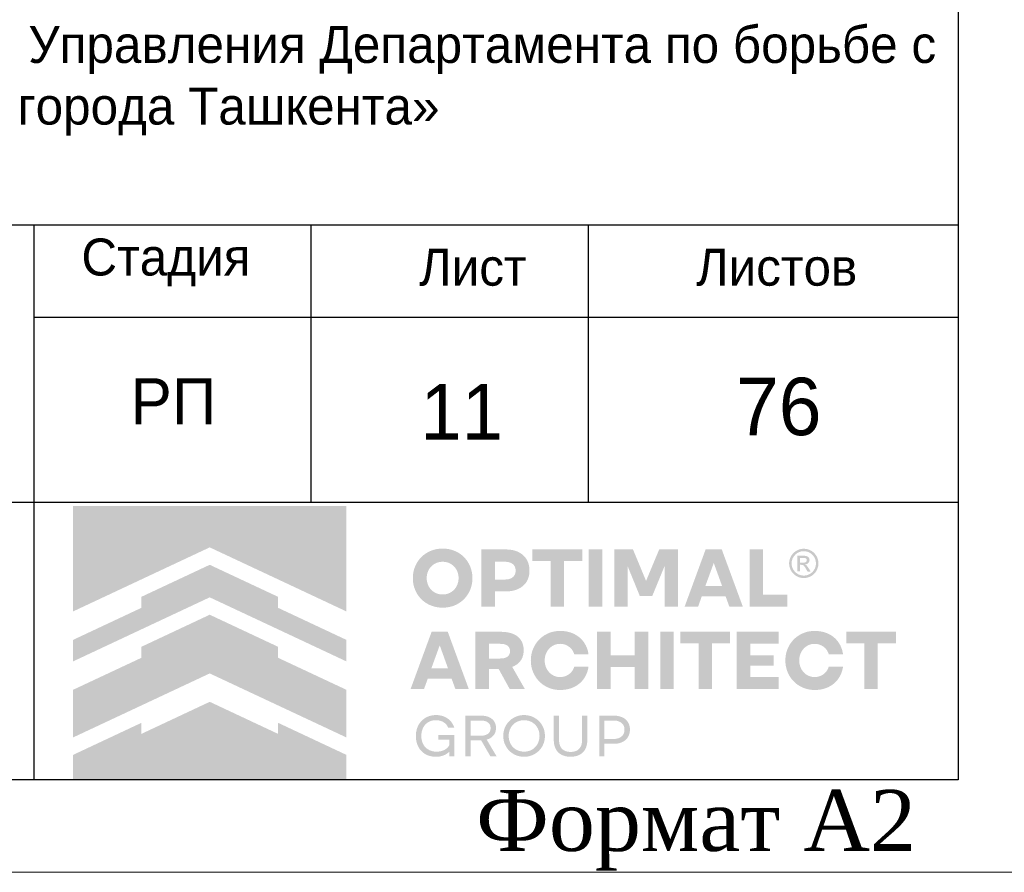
# Model space of a CAD drawing. Header units: millimetres. Extents: x -33345 to 4712671, y -3392 to 121473.
# Tile 134 of 256: x 816711 to 822038, y 44501 to 49113. Entities that reach past the tile are written whole.
import ezdxf

# ---------------------------------------------------------------- set-up
doc = ezdxf.new("R2010")
doc.units = ezdxf.units.MM
doc.layers.add('_линия', color=7, linetype='Continuous')
doc.layers.add('Lina', color=7, linetype='Continuous', lineweight=20)
doc.layers.add('Текст', color=7, linetype='Continuous', lineweight=20)
doc.styles.add('ISO', font='isocpeui.ttf')
doc.styles.add('Times New Roman', font='times.ttf')
doc.styles.add('X-U-RW-01$0$StyleROMANS', font='GOTHIC.TTF')

# ---------------------------------------------------------------- blocks, each defined once
blk = doc.blocks.new('awe4tD')
at = {"layer": 'Lina', "ltscale": 10}
blk.add_lwpolyline([(-44239014.9, 22734377.9), (-44314814.9, 22734377.9), (-44314814.9, 22776377.9), (-44239014.9, 22776377.9)], close=True, dxfattribs=at)
at = {"layer": 'Lina', "lineweight": 30, "ltscale": 10}
blk.add_lwpolyline([(-44239514.9, 22734877.9), (-44312814.9, 22734877.9), (-44312814.9, 22775877.9), (-44239514.9, 22775877.9)], close=True, dxfattribs=at)
at = {"layer": 'Lina', "ltscale": 10, "insert": (-44242122.8, 22734823.6), "char_height": 330, "width": 2502.938, "attachment_point": 1, "style": 'Times New Roman'}
blk.add_mtext('Формат А2', dxfattribs=at)
blk = doc.blocks.new('logo')
at = {"true_color": 0x90e0ed}
h = blk.add_hatch(color=141, dxfattribs=at)
h.dxf.hatch_style = 1
h.paths.add_polyline_path([(5.672, 5.668), (0.009, 5.668), (0.009, 3.483), (1.425, 4.147), (2.84, 4.81), (4.256, 4.147), (5.672, 3.483)])
at = {"true_color": 0x212121}
h = blk.add_hatch(color=250, dxfattribs=at)
h.dxf.hatch_style = 1
h.paths.add_polyline_path([(8.107, 4.61), (8.086, 4.63), (8.064, 4.649), (8.041, 4.667), (8.017, 4.683), (7.992, 4.699), (7.967, 4.713), (7.94, 4.726), (7.912, 4.738), (7.884, 4.749), (7.855, 4.759), (7.825, 4.766), (7.795, 4.773), (7.763, 4.778), (7.732, 4.782), (7.7, 4.784), (7.667, 4.785), (7.634, 4.784), (7.602, 4.782), (7.571, 4.778), (7.54, 4.773), (7.51, 4.766), (7.48, 4.758), (7.451, 4.749), (7.422, 4.738), (7.394, 4.725), (7.367, 4.712), (7.341, 4.697), (7.316, 4.682), (7.292, 4.665), (7.269, 4.648), (7.247, 4.629), (7.226, 4.609), (7.206, 4.588), (7.187, 4.566), (7.169, 4.544), (7.153, 4.52), (7.137, 4.495), (7.122, 4.47), (7.109, 4.443), (7.097, 4.416), (7.086, 4.387), (7.076, 4.359), (7.068, 4.329), (7.061, 4.299), (7.056, 4.268), (7.053, 4.237), (7.05, 4.205), (7.05, 4.173), (7.05, 4.14), (7.053, 4.108), (7.056, 4.077), (7.061, 4.047), (7.068, 4.016), (7.076, 3.987), (7.086, 3.958), (7.097, 3.93), (7.109, 3.903), (7.122, 3.876), (7.137, 3.85), (7.153, 3.826), (7.169, 3.802), (7.187, 3.779), (7.206, 3.757), (7.226, 3.736), (7.247, 3.716), (7.269, 3.697), (7.292, 3.679), (7.316, 3.662), (7.341, 3.647), (7.367, 3.633), (7.394, 3.619), (7.422, 3.607), (7.451, 3.596), (7.48, 3.587), (7.51, 3.579), (7.54, 3.573), (7.571, 3.568), (7.602, 3.564), (7.634, 3.562), (7.667, 3.561), (7.7, 3.562), (7.732, 3.564), (7.763, 3.568), (7.795, 3.573), (7.825, 3.579), (7.855, 3.587), (7.884, 3.596), (7.912, 3.607), (7.94, 3.619), (7.967, 3.633), (7.992, 3.647), (8.017, 3.662), (8.041, 3.679), (8.064, 3.697), (8.086, 3.716), (8.107, 3.736), (8.127, 3.757), (8.146, 3.779), (8.164, 3.802), (8.181, 3.826), (8.196, 3.85), (8.211, 3.876), (8.224, 3.903), (8.237, 3.93), (8.248, 3.958), (8.257, 3.987), (8.265, 4.016), (8.272, 4.047), (8.277, 4.077), (8.281, 4.108), (8.283, 4.14), (8.284, 4.173), (8.283, 4.205), (8.281, 4.237), (8.277, 4.268), (8.272, 4.299), (8.265, 4.329), (8.257, 4.359), (8.248, 4.387), (8.237, 4.416), (8.224, 4.443), (8.211, 4.47), (8.196, 4.495), (8.181, 4.52), (8.164, 4.544), (8.146, 4.567), (8.127, 4.589)])
h.paths.add_polyline_path([(7.841, 4.464), (7.854, 4.455), (7.867, 4.446), (7.879, 4.436), (7.891, 4.426), (7.902, 4.415), (7.913, 4.403), (7.923, 4.391), (7.933, 4.379), (7.942, 4.366), (7.95, 4.352), (7.958, 4.338), (7.965, 4.324), (7.972, 4.308), (7.977, 4.293), (7.982, 4.277), (7.987, 4.261), (7.99, 4.244), (7.993, 4.228), (7.995, 4.21), (7.996, 4.193), (7.996, 4.175), (7.996, 4.157), (7.995, 4.139), (7.993, 4.121), (7.99, 4.104), (7.987, 4.088), (7.982, 4.071), (7.977, 4.055), (7.972, 4.039), (7.965, 4.024), (7.958, 4.009), (7.95, 3.994), (7.942, 3.981), (7.933, 3.967), (7.923, 3.955), (7.913, 3.942), (7.902, 3.931), (7.891, 3.92), (7.879, 3.909), (7.867, 3.9), (7.854, 3.891), (7.841, 3.882), (7.827, 3.874), (7.813, 3.867), (7.798, 3.86), (7.783, 3.854), (7.767, 3.849), (7.751, 3.844), (7.735, 3.841), (7.718, 3.838), (7.701, 3.836), (7.684, 3.835), (7.667, 3.834), (7.649, 3.835), (7.632, 3.836), (7.615, 3.838), (7.598, 3.841), (7.582, 3.844), (7.566, 3.849), (7.551, 3.854), (7.535, 3.86), (7.521, 3.867), (7.506, 3.874), (7.492, 3.882), (7.479, 3.891), (7.466, 3.9), (7.454, 3.909), (7.442, 3.92), (7.431, 3.931), (7.42, 3.942), (7.41, 3.955), (7.4, 3.967), (7.391, 3.981), (7.383, 3.994), (7.375, 4.009), (7.368, 4.024), (7.362, 4.039), (7.356, 4.055), (7.351, 4.071), (7.347, 4.088), (7.343, 4.104), (7.34, 4.121), (7.338, 4.139), (7.337, 4.157), (7.337, 4.175), (7.337, 4.193), (7.338, 4.21), (7.34, 4.228), (7.343, 4.244), (7.347, 4.261), (7.351, 4.277), (7.356, 4.293), (7.362, 4.308), (7.368, 4.324), (7.375, 4.338), (7.383, 4.352), (7.391, 4.366), (7.4, 4.379), (7.41, 4.391), (7.42, 4.403), (7.431, 4.415), (7.442, 4.426), (7.454, 4.436), (7.466, 4.446), (7.479, 4.455), (7.492, 4.464), (7.506, 4.472), (7.521, 4.479), (7.535, 4.486), (7.551, 4.492), (7.566, 4.497), (7.582, 4.501), (7.598, 4.505), (7.615, 4.508), (7.632, 4.51), (7.649, 4.511), (7.667, 4.511), (7.684, 4.511), (7.701, 4.51), (7.718, 4.508), (7.735, 4.505), (7.751, 4.501), (7.767, 4.497), (7.783, 4.492), (7.798, 4.486), (7.813, 4.479), (7.827, 4.472)], flags=16)
h.paths.add_polyline_path([(9.335, 4.648), (9.319, 4.662), (9.301, 4.675), (9.283, 4.687), (9.264, 4.698), (9.245, 4.709), (9.224, 4.719), (9.203, 4.728), (9.181, 4.736), (9.158, 4.743), (9.134, 4.749), (9.11, 4.755), (9.085, 4.759), (9.059, 4.762), (9.032, 4.765), (9.005, 4.766), (8.977, 4.767), (8.47, 4.767), (8.47, 3.579), (8.75, 3.579), (8.75, 3.898), (8.977, 3.898), (9.005, 3.898), (9.032, 3.9), (9.059, 3.902), (9.085, 3.906), (9.11, 3.91), (9.134, 3.915), (9.158, 3.921), (9.181, 3.928), (9.203, 3.936), (9.224, 3.945), (9.245, 3.954), (9.264, 3.965), (9.283, 3.976), (9.301, 3.988), (9.319, 4.001), (9.335, 4.014), (9.35, 4.029), (9.365, 4.044), (9.379, 4.059), (9.391, 4.076), (9.403, 4.093), (9.414, 4.111), (9.424, 4.13), (9.432, 4.15), (9.44, 4.17), (9.447, 4.191), (9.453, 4.212), (9.458, 4.234), (9.461, 4.257), (9.464, 4.28), (9.466, 4.304), (9.466, 4.329), (9.466, 4.353), (9.464, 4.377), (9.461, 4.401), (9.458, 4.424), (9.453, 4.446), (9.447, 4.468), (9.44, 4.489), (9.432, 4.51), (9.424, 4.53), (9.414, 4.549), (9.403, 4.567), (9.391, 4.585), (9.379, 4.602), (9.365, 4.618), (9.35, 4.633)])
h.paths.add_polyline_path([(8.75, 4.511), (8.959, 4.511), (8.984, 4.511), (9.008, 4.508), (9.031, 4.505), (9.052, 4.499), (9.071, 4.492), (9.09, 4.484), (9.106, 4.474), (9.121, 4.463), (9.135, 4.45), (9.147, 4.436), (9.156, 4.421), (9.165, 4.404), (9.171, 4.387), (9.175, 4.368), (9.178, 4.348), (9.179, 4.327), (9.178, 4.306), (9.175, 4.287), (9.171, 4.268), (9.165, 4.251), (9.156, 4.235), (9.147, 4.22), (9.135, 4.206), (9.121, 4.193), (9.106, 4.182), (9.09, 4.172), (9.071, 4.164), (9.052, 4.157), (9.031, 4.151), (9.008, 4.148), (8.984, 4.145), (8.959, 4.144), (8.75, 4.144)], flags=16)
h.paths.add_polyline_path([(10.558, 4.767), (9.528, 4.767), (9.528, 4.529), (9.904, 4.529), (9.904, 3.579), (10.182, 3.579), (10.182, 4.529), (10.558, 4.529)])
h.paths.add_polyline_path([(10.975, 4.767), (10.695, 4.767), (10.695, 3.579), (10.975, 3.579)])
h.paths.add_polyline_path([(11.611, 4.767), (11.223, 4.767), (11.223, 3.579), (11.498, 3.579), (11.498, 4.426), (11.751, 3.806), (12.012, 3.806), (12.267, 4.426), (12.267, 3.579), (12.542, 3.579), (12.542, 4.767), (12.154, 4.767), (11.882, 4.116)])
h.paths.add_polyline_path([(13.451, 4.767), (13.116, 4.767), (12.68, 3.579), (12.959, 3.579), (13.038, 3.799), (13.529, 3.799), (13.609, 3.579), (13.888, 3.579)])
h.paths.add_polyline_path([(13.285, 4.487), (13.457, 4.01), (13.111, 4.01)], flags=16)
h.paths.add_polyline_path([(14.306, 4.767), (14.026, 4.767), (14.026, 3.579), (14.808, 3.579), (14.808, 3.827), (14.306, 3.827)])
h.paths.add_polyline_path([(15.871, 2.84), (15.857, 2.86), (15.841, 2.879), (15.825, 2.898), (15.808, 2.916), (15.79, 2.933), (15.771, 2.949), (15.752, 2.964), (15.731, 2.978), (15.71, 2.992), (15.688, 3.004), (15.666, 3.016), (15.643, 3.027), (15.619, 3.037), (15.594, 3.046), (15.569, 3.053), (15.543, 3.06), (15.516, 3.066), (15.49, 3.071), (15.462, 3.074), (15.434, 3.077), (15.406, 3.079), (15.377, 3.079), (15.344, 3.078), (15.312, 3.076), (15.281, 3.072), (15.25, 3.067), (15.22, 3.061), (15.191, 3.052), (15.162, 3.043), (15.134, 3.031), (15.106, 3.019), (15.08, 3.005), (15.054, 2.991), (15.03, 2.975), (15.006, 2.958), (14.984, 2.94), (14.962, 2.921), (14.942, 2.901), (14.922, 2.88), (14.903, 2.858), (14.886, 2.835), (14.869, 2.811), (14.854, 2.787), (14.84, 2.761), (14.827, 2.734), (14.815, 2.707), (14.804, 2.679), (14.795, 2.65), (14.787, 2.621), (14.78, 2.591), (14.775, 2.561), (14.772, 2.53), (14.769, 2.499), (14.769, 2.468), (14.769, 2.436), (14.772, 2.405), (14.775, 2.374), (14.78, 2.344), (14.787, 2.314), (14.795, 2.285), (14.804, 2.256), (14.815, 2.228), (14.827, 2.201), (14.84, 2.174), (14.854, 2.149), (14.869, 2.124), (14.886, 2.1), (14.903, 2.077), (14.922, 2.055), (14.942, 2.034), (14.962, 2.014), (14.984, 1.995), (15.006, 1.977), (15.03, 1.96), (15.054, 1.945), (15.08, 1.93), (15.106, 1.916), (15.134, 1.904), (15.162, 1.893), (15.191, 1.883), (15.22, 1.875), (15.25, 1.868), (15.281, 1.863), (15.312, 1.859), (15.344, 1.857), (15.377, 1.856), (15.406, 1.856), (15.434, 1.858), (15.462, 1.861), (15.49, 1.864), (15.516, 1.869), (15.543, 1.875), (15.569, 1.882), (15.594, 1.89), (15.619, 1.898), (15.643, 1.908), (15.666, 1.919), (15.688, 1.931), (15.71, 1.943), (15.731, 1.957), (15.752, 1.971), (15.771, 1.986), (15.79, 2.002), (15.808, 2.019), (15.825, 2.037), (15.841, 2.056), (15.857, 2.075), (15.871, 2.096), (15.885, 2.117), (15.898, 2.139), (15.91, 2.161), (15.921, 2.185), (15.93, 2.209), (15.939, 2.233), (15.947, 2.259), (15.953, 2.284), (15.959, 2.311), (15.964, 2.338), (15.668, 2.338), (15.659, 2.314), (15.649, 2.291), (15.638, 2.269), (15.625, 2.249), (15.61, 2.23), (15.594, 2.213), (15.576, 2.196), (15.557, 2.181), (15.536, 2.168), (15.515, 2.156), (15.493, 2.146), (15.471, 2.138), (15.448, 2.132), (15.424, 2.127), (15.4, 2.125), (15.375, 2.124), (15.358, 2.124), (15.342, 2.125), (15.326, 2.127), (15.31, 2.13), (15.294, 2.134), (15.279, 2.139), (15.264, 2.144), (15.249, 2.15), (15.235, 2.157), (15.221, 2.165), (15.207, 2.173), (15.195, 2.182), (15.182, 2.191), (15.17, 2.201), (15.159, 2.212), (15.148, 2.223), (15.138, 2.235), (15.128, 2.247), (15.119, 2.26), (15.11, 2.273), (15.102, 2.287), (15.094, 2.302), (15.087, 2.316), (15.081, 2.332), (15.075, 2.348), (15.07, 2.364), (15.066, 2.381), (15.062, 2.397), (15.059, 2.414), (15.057, 2.432), (15.056, 2.45), (15.056, 2.468), (15.056, 2.486), (15.057, 2.503), (15.059, 2.521), (15.062, 2.538), (15.066, 2.555), (15.07, 2.571), (15.075, 2.587), (15.081, 2.603), (15.087, 2.619), (15.094, 2.634), (15.102, 2.648), (15.11, 2.662), (15.119, 2.675), (15.128, 2.688), (15.138, 2.7), (15.148, 2.712), (15.159, 2.723), (15.17, 2.734), (15.182, 2.744), (15.195, 2.753), (15.207, 2.762), (15.221, 2.77), (15.235, 2.778), (15.249, 2.785), (15.264, 2.791), (15.279, 2.797), (15.294, 2.801), (15.31, 2.805), (15.326, 2.808), (15.342, 2.81), (15.358, 2.811), (15.375, 2.812), (15.4, 2.811), (15.424, 2.808), (15.448, 2.803), (15.471, 2.797), (15.493, 2.789), (15.515, 2.779), (15.536, 2.767), (15.557, 2.754), (15.576, 2.739), (15.594, 2.722), (15.61, 2.705), (15.625, 2.686), (15.638, 2.666), (15.649, 2.644), (15.659, 2.621), (15.668, 2.597), (15.964, 2.597), (15.959, 2.624), (15.953, 2.651), (15.947, 2.677), (15.939, 2.702), (15.93, 2.726), (15.921, 2.75), (15.91, 2.774), (15.898, 2.796), (15.885, 2.818)])
h.paths.add_polyline_path([(14.632, 3.061), (13.76, 3.061), (13.76, 1.874), (14.632, 1.874), (14.632, 2.122), (14.04, 2.122), (14.04, 2.359), (14.528, 2.359), (14.528, 2.572), (14.04, 2.572), (14.04, 2.813), (14.632, 2.813)])
h.paths.add_polyline_path([(13.624, 3.061), (12.593, 3.061), (12.593, 2.824), (12.969, 2.824), (12.969, 1.874), (13.248, 1.874), (13.248, 2.824), (13.624, 2.824)])
h.paths.add_polyline_path([(12.457, 3.061), (12.177, 3.061), (12.177, 1.874), (12.457, 1.874)])
h.paths.add_polyline_path([(11.929, 3.061), (11.648, 3.061), (11.648, 2.572), (11.147, 2.572), (11.147, 3.061), (10.867, 3.061), (10.867, 1.874), (11.147, 1.874), (11.147, 2.329), (11.648, 2.329), (11.648, 1.874), (11.929, 1.874)])
h.paths.add_polyline_path([(10.624, 2.796), (10.611, 2.818), (10.597, 2.84), (10.583, 2.86), (10.567, 2.879), (10.551, 2.898), (10.534, 2.916), (10.516, 2.933), (10.497, 2.949), (10.477, 2.964), (10.457, 2.978), (10.436, 2.992), (10.414, 3.004), (10.392, 3.016), (10.368, 3.027), (10.344, 3.037), (10.32, 3.046), (10.294, 3.053), (10.269, 3.06), (10.242, 3.066), (10.215, 3.071), (10.188, 3.074), (10.16, 3.077), (10.132, 3.079), (10.103, 3.079), (10.07, 3.078), (10.038, 3.076), (10.007, 3.072), (9.976, 3.067), (9.946, 3.061), (9.917, 3.052), (9.888, 3.043), (9.86, 3.031), (9.832, 3.019), (9.806, 3.005), (9.78, 2.991), (9.756, 2.975), (9.732, 2.958), (9.71, 2.94), (9.688, 2.921), (9.667, 2.901), (9.648, 2.88), (9.629, 2.858), (9.612, 2.835), (9.595, 2.811), (9.58, 2.787), (9.566, 2.761), (9.553, 2.734), (9.541, 2.707), (9.53, 2.679), (9.52, 2.65), (9.512, 2.621), (9.506, 2.591), (9.501, 2.561), (9.497, 2.53), (9.495, 2.499), (9.494, 2.468), (9.495, 2.436), (9.497, 2.405), (9.501, 2.374), (9.506, 2.344), (9.512, 2.314), (9.52, 2.285), (9.53, 2.256), (9.541, 2.228), (9.553, 2.201), (9.566, 2.174), (9.58, 2.149), (9.595, 2.124), (9.612, 2.1), (9.629, 2.077), (9.648, 2.055), (9.667, 2.034), (9.688, 2.014), (9.71, 1.995), (9.732, 1.977), (9.756, 1.96), (9.78, 1.945), (9.806, 1.93), (9.832, 1.916), (9.86, 1.904), (9.888, 1.893), (9.917, 1.883), (9.946, 1.875), (9.976, 1.868), (10.007, 1.863), (10.038, 1.859), (10.07, 1.857), (10.103, 1.856), (10.132, 1.856), (10.16, 1.858), (10.188, 1.861), (10.215, 1.864), (10.242, 1.869), (10.269, 1.875), (10.294, 1.882), (10.32, 1.89), (10.344, 1.898), (10.368, 1.908), (10.392, 1.919), (10.414, 1.931), (10.436, 1.943), (10.457, 1.957), (10.477, 1.971), (10.497, 1.986), (10.516, 2.002), (10.534, 2.019), (10.551, 2.037), (10.567, 2.056), (10.583, 2.075), (10.597, 2.096), (10.611, 2.117), (10.624, 2.139), (10.636, 2.161), (10.646, 2.185), (10.656, 2.209), (10.665, 2.233), (10.673, 2.259), (10.679, 2.284), (10.685, 2.311), (10.689, 2.338), (10.393, 2.338), (10.385, 2.314), (10.375, 2.291), (10.364, 2.269), (10.351, 2.249), (10.336, 2.23), (10.32, 2.213), (10.302, 2.196), (10.282, 2.181), (10.262, 2.168), (10.241, 2.156), (10.219, 2.146), (10.197, 2.138), (10.174, 2.132), (10.15, 2.127), (10.126, 2.125), (10.101, 2.124), (10.084, 2.124), (10.068, 2.125), (10.052, 2.127), (10.036, 2.13), (10.02, 2.134), (10.005, 2.139), (9.99, 2.144), (9.975, 2.15), (9.961, 2.157), (9.947, 2.165), (9.933, 2.173), (9.92, 2.182), (9.908, 2.191), (9.896, 2.201), (9.885, 2.212), (9.874, 2.223), (9.864, 2.235), (9.854, 2.247), (9.844, 2.26), (9.836, 2.273), (9.828, 2.287), (9.82, 2.302), (9.813, 2.316), (9.806, 2.332), (9.801, 2.348), (9.796, 2.364), (9.791, 2.381), (9.788, 2.397), (9.785, 2.414), (9.783, 2.432), (9.782, 2.45), (9.782, 2.468), (9.782, 2.486), (9.783, 2.503), (9.785, 2.521), (9.788, 2.538), (9.791, 2.555), (9.796, 2.571), (9.801, 2.587), (9.806, 2.603), (9.813, 2.619), (9.82, 2.634), (9.828, 2.648), (9.836, 2.662), (9.844, 2.675), (9.854, 2.688), (9.864, 2.7), (9.874, 2.712), (9.885, 2.723), (9.896, 2.734), (9.908, 2.744), (9.92, 2.753), (9.933, 2.762), (9.947, 2.77), (9.961, 2.778), (9.975, 2.785), (9.99, 2.791), (10.005, 2.797), (10.02, 2.801), (10.036, 2.805), (10.052, 2.808), (10.068, 2.81), (10.084, 2.811), (10.101, 2.812), (10.126, 2.811), (10.15, 2.808), (10.174, 2.803), (10.197, 2.797), (10.219, 2.789), (10.241, 2.779), (10.262, 2.767), (10.282, 2.754), (10.302, 2.739), (10.32, 2.722), (10.336, 2.705), (10.351, 2.686), (10.364, 2.666), (10.375, 2.644), (10.385, 2.621), (10.393, 2.597), (10.689, 2.597), (10.685, 2.624), (10.679, 2.651), (10.673, 2.677), (10.665, 2.702), (10.656, 2.726), (10.646, 2.75), (10.636, 2.774)])
h.paths.add_polyline_path([(9.251, 2.936), (9.221, 2.962), (9.189, 2.986), (9.153, 3.006), (9.113, 3.023), (9.07, 3.037), (9.024, 3.047), (8.974, 3.055), (8.921, 3.06), (8.865, 3.061), (8.347, 3.061), (8.347, 1.874), (8.628, 1.874), (8.628, 2.294), (8.826, 2.294), (9.057, 1.874), (9.372, 1.874), (9.108, 2.335), (9.136, 2.346), (9.162, 2.359), (9.187, 2.374), (9.21, 2.39), (9.231, 2.407), (9.25, 2.425), (9.268, 2.445), (9.284, 2.466), (9.299, 2.488), (9.311, 2.512), (9.322, 2.537), (9.33, 2.563), (9.337, 2.59), (9.342, 2.619), (9.345, 2.649), (9.346, 2.68), (9.344, 2.725), (9.338, 2.766), (9.328, 2.805), (9.315, 2.842), (9.297, 2.876), (9.276, 2.907)])
h.paths.add_polyline_path([(8.949, 2.802), (8.967, 2.796), (8.984, 2.789), (8.999, 2.781), (9.012, 2.772), (9.024, 2.761), (9.035, 2.75), (9.044, 2.737), (9.051, 2.724), (9.056, 2.709), (9.06, 2.693), (9.063, 2.677), (9.064, 2.659), (9.063, 2.642), (9.06, 2.626), (9.056, 2.61), (9.051, 2.596), (9.044, 2.582), (9.035, 2.57), (9.024, 2.559), (9.012, 2.548), (8.999, 2.539), (8.984, 2.531), (8.967, 2.524), (8.949, 2.518), (8.93, 2.514), (8.909, 2.511), (8.887, 2.509), (8.863, 2.508), (8.628, 2.508), (8.628, 2.812), (8.863, 2.812), (8.887, 2.811), (8.909, 2.809), (8.93, 2.806)], flags=16)
h.paths.add_polyline_path([(7.773, 3.061), (7.438, 3.061), (7.002, 1.874), (7.28, 1.874), (7.36, 2.093), (7.851, 2.093), (7.931, 1.874), (8.209, 1.874)])
h.paths.add_polyline_path([(7.606, 2.781), (7.778, 2.304), (7.433, 2.304)], flags=16)
h.paths.add_polyline_path([(17.059, 3.061), (16.029, 3.061), (16.029, 2.824), (16.405, 2.824), (16.405, 1.874), (16.683, 1.874), (16.683, 2.824), (17.059, 2.824)])
at = {"true_color": 0xa7a9ac}
h = blk.add_hatch(color=253, dxfattribs=at)
h.dxf.hatch_style = 1
h.paths.add_polyline_path([(15.277, 4.754), (15.255, 4.763), (15.232, 4.77), (15.208, 4.776), (15.185, 4.779), (15.164, 4.781), (15.162, 4.781), (15.138, 4.781), (15.127, 4.78), (15.114, 4.779), (15.101, 4.777), (15.088, 4.775), (15.076, 4.772), (15.063, 4.769), (15.05, 4.765), (15.038, 4.76), (15.026, 4.755), (14.997, 4.739), (14.969, 4.721), (14.945, 4.701), (14.923, 4.679), (14.903, 4.654), (14.886, 4.628), (14.872, 4.599), (14.86, 4.567), (14.856, 4.553), (14.853, 4.539), (14.85, 4.525), (14.848, 4.51), (14.847, 4.496), (14.847, 4.481), (14.847, 4.466), (14.848, 4.452), (14.851, 4.426), (14.857, 4.402), (14.864, 4.378), (14.873, 4.355), (14.884, 4.333), (14.896, 4.312), (14.911, 4.291), (14.928, 4.272), (14.94, 4.259), (14.954, 4.247), (14.968, 4.236), (14.982, 4.225), (14.997, 4.216), (15.013, 4.207), (15.029, 4.2), (15.046, 4.193), (15.064, 4.187), (15.082, 4.182), (15.1, 4.179), (15.119, 4.176), (15.14, 4.175), (15.16, 4.175), (15.181, 4.176), (15.202, 4.179), (15.222, 4.183), (15.241, 4.188), (15.26, 4.195), (15.279, 4.203), (15.297, 4.212), (15.314, 4.222), (15.331, 4.234), (15.347, 4.247), (15.364, 4.263), (15.38, 4.28), (15.395, 4.298), (15.408, 4.317), (15.419, 4.337), (15.429, 4.358), (15.437, 4.38), (15.444, 4.403), (15.448, 4.418), (15.45, 4.433), (15.452, 4.448), (15.453, 4.463), (15.454, 4.466), (15.454, 4.49), (15.453, 4.501), (15.45, 4.523), (15.446, 4.544), (15.441, 4.565), (15.434, 4.586), (15.426, 4.605), (15.416, 4.624), (15.405, 4.643), (15.392, 4.661), (15.38, 4.676), (15.368, 4.69), (15.354, 4.703), (15.34, 4.715), (15.326, 4.726), (15.31, 4.736), (15.294, 4.745)])
h.paths.add_polyline_path([(15.249, 4.711), (15.292, 4.687), (15.329, 4.657), (15.36, 4.619), (15.383, 4.576), (15.398, 4.529), (15.403, 4.478), (15.398, 4.427), (15.383, 4.379), (15.36, 4.336), (15.329, 4.299), (15.291, 4.268), (15.248, 4.245), (15.2, 4.23), (15.149, 4.225), (15.099, 4.23), (15.051, 4.245), (15.009, 4.268), (14.971, 4.299), (14.941, 4.337), (14.917, 4.38), (14.903, 4.427), (14.897, 4.478), (14.903, 4.529), (14.917, 4.576), (14.941, 4.619), (14.972, 4.657), (15.009, 4.688), (15.052, 4.711), (15.099, 4.726), (15.15, 4.731), (15.201, 4.726)], flags=16)
h.paths.add_polyline_path([(15.197, 4.632), (15.209, 4.629), (15.219, 4.625), (15.227, 4.621), (15.235, 4.616), (15.242, 4.61), (15.249, 4.603), (15.254, 4.596), (15.259, 4.587), (15.263, 4.578), (15.267, 4.565), (15.269, 4.553), (15.269, 4.541), (15.267, 4.529), (15.264, 4.518), (15.259, 4.507), (15.252, 4.496), (15.244, 4.486), (15.238, 4.48), (15.232, 4.475), (15.225, 4.471), (15.218, 4.467), (15.211, 4.464), (15.203, 4.461), (15.196, 4.459), (15.187, 4.458), (15.177, 4.456), (15.177, 4.456), (15.189, 4.449), (15.197, 4.445), (15.203, 4.439), (15.209, 4.433), (15.215, 4.426), (15.226, 4.413), (15.235, 4.399), (15.245, 4.386), (15.254, 4.372), (15.29, 4.313), (15.291, 4.311), (15.289, 4.31), (15.23, 4.31), (15.226, 4.312), (15.182, 4.389), (15.157, 4.425), (15.152, 4.43), (15.147, 4.435), (15.141, 4.439), (15.135, 4.442), (15.129, 4.445), (15.122, 4.447), (15.115, 4.448), (15.107, 4.448), (15.072, 4.449), (15.07, 4.449), (15.07, 4.311), (15.018, 4.311), (15.018, 4.636), (15.02, 4.637), (15.161, 4.635), (15.173, 4.635), (15.185, 4.634)], flags=0)
h.paths.add_polyline_path([(15.178, 4.588), (15.187, 4.584), (15.196, 4.579), (15.2, 4.576), (15.203, 4.572), (15.206, 4.568), (15.209, 4.564), (15.211, 4.559), (15.212, 4.554), (15.213, 4.549), (15.213, 4.544), (15.213, 4.538), (15.212, 4.533), (15.211, 4.528), (15.209, 4.523), (15.206, 4.518), (15.203, 4.514), (15.199, 4.51), (15.195, 4.506), (15.19, 4.503), (15.184, 4.5), (15.178, 4.499), (15.173, 4.497), (15.161, 4.495), (15.15, 4.494), (15.138, 4.494), (15.127, 4.494), (15.074, 4.493), (15.071, 4.493), (15.071, 4.592), (15.096, 4.592), (15.159, 4.591), (15.169, 4.59)], flags=0)
h.paths.add_polyline_path([(15.267, 4.565), (15.263, 4.578), (15.259, 4.587), (15.254, 4.596), (15.249, 4.603), (15.242, 4.61), (15.235, 4.616), (15.227, 4.621), (15.219, 4.625), (15.209, 4.629), (15.197, 4.632), (15.185, 4.634), (15.173, 4.635), (15.161, 4.635), (15.02, 4.637), (15.018, 4.636), (15.018, 4.311), (15.07, 4.311), (15.07, 4.449), (15.072, 4.449), (15.107, 4.448), (15.115, 4.448), (15.122, 4.447), (15.129, 4.445), (15.135, 4.442), (15.141, 4.439), (15.147, 4.435), (15.152, 4.43), (15.157, 4.425), (15.182, 4.389), (15.226, 4.312), (15.23, 4.31), (15.289, 4.31), (15.291, 4.311), (15.29, 4.313), (15.254, 4.372), (15.245, 4.386), (15.235, 4.399), (15.226, 4.413), (15.215, 4.426), (15.209, 4.433), (15.203, 4.439), (15.197, 4.445), (15.189, 4.449), (15.177, 4.456), (15.187, 4.458), (15.196, 4.459), (15.203, 4.461), (15.211, 4.464), (15.218, 4.467), (15.225, 4.471), (15.232, 4.475), (15.238, 4.48), (15.244, 4.486), (15.252, 4.496), (15.259, 4.507), (15.264, 4.518), (15.267, 4.529), (15.269, 4.541), (15.269, 4.553)], flags=0)
h = blk.add_hatch(color=253, dxfattribs=at)
h.dxf.hatch_style = 1
h.paths.add_polyline_path([(15.242, 4.61), (15.235, 4.616), (15.227, 4.621), (15.219, 4.625), (15.209, 4.629), (15.197, 4.632), (15.185, 4.634), (15.173, 4.635), (15.161, 4.635), (15.02, 4.637), (15.018, 4.636), (15.018, 4.311), (15.07, 4.311), (15.07, 4.449), (15.072, 4.449), (15.107, 4.448), (15.115, 4.448), (15.122, 4.447), (15.129, 4.445), (15.135, 4.442), (15.141, 4.439), (15.147, 4.435), (15.152, 4.43), (15.157, 4.425), (15.182, 4.389), (15.226, 4.312), (15.23, 4.31), (15.289, 4.31), (15.291, 4.311), (15.29, 4.313), (15.254, 4.372), (15.245, 4.386), (15.235, 4.399), (15.226, 4.413), (15.215, 4.426), (15.209, 4.433), (15.203, 4.439), (15.197, 4.445), (15.189, 4.449), (15.177, 4.456), (15.187, 4.458), (15.196, 4.459), (15.203, 4.461), (15.211, 4.464), (15.218, 4.467), (15.225, 4.471), (15.232, 4.475), (15.238, 4.48), (15.244, 4.486), (15.252, 4.496), (15.259, 4.507), (15.264, 4.518), (15.267, 4.529), (15.269, 4.541), (15.269, 4.553), (15.267, 4.565), (15.263, 4.578), (15.259, 4.587), (15.254, 4.596), (15.249, 4.603)])
h.paths.add_polyline_path([(15.169, 4.59), (15.178, 4.588), (15.187, 4.584), (15.196, 4.579), (15.2, 4.576), (15.203, 4.572), (15.206, 4.568), (15.209, 4.564), (15.211, 4.559), (15.212, 4.554), (15.213, 4.549), (15.213, 4.544), (15.213, 4.538), (15.212, 4.533), (15.211, 4.528), (15.209, 4.523), (15.206, 4.518), (15.203, 4.514), (15.199, 4.51), (15.195, 4.506), (15.19, 4.503), (15.184, 4.5), (15.178, 4.499), (15.173, 4.497), (15.161, 4.495), (15.15, 4.494), (15.138, 4.494), (15.127, 4.494), (15.074, 4.493), (15.071, 4.493), (15.071, 4.592), (15.096, 4.592), (15.159, 4.591)], flags=16)
at = {"true_color": 0x1f2877}
h = blk.add_hatch(color=166, dxfattribs=at)
h.dxf.hatch_style = 1
h.paths.add_polyline_path([(2.84, 4.449), (1.425, 3.786), (1.425, 3.558), (0.009, 2.894), (0.009, 2.448), (1.425, 3.112), (2.84, 3.775), (4.256, 3.112), (5.672, 2.448), (5.672, 2.894), (4.256, 3.558), (4.256, 3.786)])
h.paths.add_polyline_path([(2.84, 3.415), (1.425, 2.751), (1.425, 2.523), (0.009, 1.86), (0.009, 0.873), (1.425, 1.536), (2.84, 2.199), (4.256, 1.536), (5.672, 0.873), (5.672, 1.86), (4.256, 2.523), (4.256, 2.751)])
h.paths.add_polyline_path([(2.84, 1.611), (1.425, 0.947), (1.425, 1.176), (0.009, 0.512), (0.009, 0.005), (5.672, 0.005), (5.672, 0.512), (4.256, 1.176), (4.256, 0.947)])
at = {"true_color": 0xa7a9ac}
h = blk.add_hatch(color=253, dxfattribs=at)
h.dxf.hatch_style = 1
h.paths.add_polyline_path([(7.824, 1.219), (7.813, 1.23), (7.803, 1.24), (7.791, 1.249), (7.78, 1.258), (7.768, 1.267), (7.756, 1.275), (7.743, 1.283), (7.73, 1.29), (7.716, 1.297), (7.703, 1.303), (7.688, 1.309), (7.674, 1.314), (7.659, 1.319), (7.644, 1.323), (7.628, 1.326), (7.613, 1.329), (7.597, 1.332), (7.581, 1.334), (7.564, 1.335), (7.547, 1.336), (7.53, 1.336), (7.506, 1.335), (7.483, 1.334), (7.461, 1.331), (7.439, 1.328), (7.417, 1.323), (7.396, 1.317), (7.376, 1.31), (7.356, 1.302), (7.337, 1.293), (7.319, 1.284), (7.301, 1.273), (7.284, 1.262), (7.268, 1.25), (7.253, 1.237), (7.238, 1.224), (7.224, 1.21), (7.211, 1.195), (7.199, 1.179), (7.187, 1.163), (7.176, 1.146), (7.166, 1.129), (7.157, 1.11), (7.149, 1.092), (7.141, 1.073), (7.134, 1.053), (7.128, 1.033), (7.124, 1.012), (7.119, 0.991), (7.116, 0.97), (7.114, 0.949), (7.113, 0.927), (7.112, 0.904), (7.113, 0.88), (7.114, 0.857), (7.116, 0.834), (7.12, 0.811), (7.124, 0.789), (7.129, 0.768), (7.135, 0.747), (7.142, 0.727), (7.15, 0.707), (7.159, 0.688), (7.168, 0.67), (7.178, 0.652), (7.189, 0.636), (7.201, 0.62), (7.214, 0.605), (7.227, 0.59), (7.241, 0.577), (7.255, 0.564), (7.271, 0.552), (7.286, 0.54), (7.303, 0.53), (7.32, 0.52), (7.338, 0.511), (7.357, 0.503), (7.376, 0.496), (7.396, 0.49), (7.416, 0.485), (7.436, 0.48), (7.458, 0.477), (7.479, 0.475), (7.501, 0.473), (7.524, 0.473), (7.546, 0.473), (7.567, 0.474), (7.588, 0.476), (7.608, 0.479), (7.627, 0.483), (7.646, 0.488), (7.664, 0.493), (7.682, 0.5), (7.699, 0.507), (7.716, 0.514), (7.732, 0.523), (7.747, 0.532), (7.761, 0.541), (7.775, 0.551), (7.789, 0.562), (7.802, 0.574), (7.802, 0.485), (7.911, 0.485), (7.911, 0.921), (7.578, 0.921), (7.578, 0.827), (7.802, 0.827), (7.802, 0.709), (7.794, 0.695), (7.785, 0.681), (7.774, 0.668), (7.763, 0.656), (7.75, 0.645), (7.735, 0.634), (7.72, 0.624), (7.703, 0.615), (7.685, 0.606), (7.666, 0.599), (7.647, 0.593), (7.627, 0.588), (7.606, 0.584), (7.585, 0.581), (7.563, 0.58), (7.54, 0.579), (7.522, 0.579), (7.505, 0.58), (7.488, 0.582), (7.472, 0.585), (7.456, 0.588), (7.441, 0.592), (7.425, 0.597), (7.411, 0.602), (7.396, 0.608), (7.383, 0.615), (7.369, 0.622), (7.357, 0.63), (7.345, 0.639), (7.333, 0.648), (7.322, 0.658), (7.311, 0.668), (7.301, 0.679), (7.292, 0.69), (7.283, 0.702), (7.275, 0.715), (7.267, 0.728), (7.26, 0.741), (7.253, 0.756), (7.247, 0.77), (7.242, 0.786), (7.237, 0.801), (7.234, 0.817), (7.23, 0.834), (7.228, 0.851), (7.226, 0.868), (7.225, 0.886), (7.225, 0.904), (7.225, 0.921), (7.226, 0.938), (7.228, 0.954), (7.23, 0.97), (7.233, 0.986), (7.236, 1.001), (7.24, 1.016), (7.245, 1.031), (7.25, 1.046), (7.256, 1.06), (7.262, 1.074), (7.27, 1.087), (7.277, 1.099), (7.285, 1.112), (7.294, 1.123), (7.304, 1.135), (7.314, 1.145), (7.324, 1.155), (7.335, 1.165), (7.347, 1.174), (7.359, 1.182), (7.371, 1.19), (7.385, 1.197), (7.398, 1.204), (7.412, 1.21), (7.427, 1.215), (7.442, 1.22), (7.458, 1.223), (7.474, 1.226), (7.49, 1.228), (7.508, 1.229), (7.525, 1.23), (7.547, 1.229), (7.569, 1.227), (7.59, 1.224), (7.61, 1.219), (7.629, 1.214), (7.648, 1.207), (7.667, 1.199), (7.684, 1.189), (7.701, 1.178), (7.716, 1.166), (7.73, 1.154), (7.743, 1.14), (7.755, 1.125), (7.765, 1.109), (7.775, 1.091), (7.783, 1.073), (7.908, 1.073), (7.903, 1.089), (7.897, 1.104), (7.891, 1.118), (7.884, 1.132), (7.877, 1.146), (7.869, 1.159), (7.861, 1.172), (7.852, 1.185), (7.843, 1.197), (7.834, 1.208)])
h.paths.add_polyline_path([(8.756, 1.163), (8.751, 1.175), (8.746, 1.187), (8.74, 1.198), (8.733, 1.208), (8.725, 1.219), (8.717, 1.229), (8.709, 1.238), (8.7, 1.247), (8.69, 1.255), (8.68, 1.263), (8.669, 1.271), (8.658, 1.278), (8.646, 1.285), (8.634, 1.291), (8.621, 1.296), (8.608, 1.301), (8.594, 1.306), (8.579, 1.31), (8.565, 1.314), (8.549, 1.317), (8.534, 1.319), (8.517, 1.321), (8.501, 1.322), (8.484, 1.323), (8.466, 1.323), (8.136, 1.323), (8.136, 0.485), (8.245, 0.485), (8.245, 0.814), (8.464, 0.814), (8.654, 0.485), (8.783, 0.485), (8.579, 0.828), (8.602, 0.835), (8.623, 0.843), (8.643, 0.853), (8.662, 0.863), (8.679, 0.875), (8.695, 0.888), (8.709, 0.902), (8.723, 0.917), (8.734, 0.933), (8.744, 0.95), (8.753, 0.968), (8.76, 0.986), (8.766, 1.006), (8.769, 1.026), (8.772, 1.047), (8.773, 1.07), (8.772, 1.084), (8.771, 1.098), (8.77, 1.112), (8.767, 1.125), (8.764, 1.138), (8.761, 1.151)])
h.paths.add_polyline_path([(8.245, 1.223), (8.455, 1.223), (8.479, 1.223), (8.501, 1.221), (8.522, 1.218), (8.541, 1.213), (8.56, 1.207), (8.577, 1.2), (8.592, 1.192), (8.606, 1.182), (8.619, 1.171), (8.63, 1.159), (8.639, 1.146), (8.647, 1.132), (8.653, 1.117), (8.657, 1.101), (8.659, 1.084), (8.66, 1.066), (8.659, 1.047), (8.657, 1.03), (8.653, 1.014), (8.647, 0.999), (8.639, 0.985), (8.63, 0.972), (8.619, 0.96), (8.606, 0.949), (8.592, 0.94), (8.577, 0.931), (8.56, 0.924), (8.541, 0.918), (8.522, 0.914), (8.501, 0.911), (8.479, 0.909), (8.455, 0.908), (8.245, 0.908)], flags=16)
h.paths.add_polyline_path([(9.702, 1.165), (9.689, 1.181), (9.676, 1.197), (9.662, 1.212), (9.647, 1.226), (9.631, 1.239), (9.615, 1.252), (9.598, 1.263), (9.581, 1.274), (9.563, 1.285), (9.544, 1.294), (9.525, 1.303), (9.505, 1.311), (9.484, 1.317), (9.464, 1.323), (9.443, 1.328), (9.421, 1.331), (9.399, 1.334), (9.377, 1.336), (9.355, 1.336), (9.332, 1.336), (9.31, 1.334), (9.288, 1.331), (9.266, 1.328), (9.245, 1.323), (9.225, 1.317), (9.204, 1.311), (9.184, 1.303), (9.165, 1.294), (9.146, 1.285), (9.128, 1.274), (9.111, 1.263), (9.094, 1.252), (9.078, 1.239), (9.062, 1.226), (9.047, 1.212), (9.033, 1.197), (9.02, 1.181), (9.007, 1.165), (8.995, 1.148), (8.984, 1.131), (8.974, 1.113), (8.965, 1.094), (8.956, 1.075), (8.948, 1.055), (8.941, 1.034), (8.936, 1.014), (8.931, 0.993), (8.928, 0.971), (8.925, 0.949), (8.923, 0.927), (8.923, 0.904), (8.923, 0.882), (8.925, 0.859), (8.928, 0.838), (8.931, 0.816), (8.936, 0.795), (8.941, 0.774), (8.948, 0.754), (8.956, 0.734), (8.965, 0.715), (8.974, 0.696), (8.984, 0.678), (8.995, 0.66), (9.007, 0.644), (9.02, 0.628), (9.033, 0.612), (9.047, 0.597), (9.062, 0.583), (9.078, 0.57), (9.094, 0.557), (9.111, 0.545), (9.128, 0.534), (9.146, 0.524), (9.165, 0.514), (9.184, 0.506), (9.204, 0.498), (9.225, 0.491), (9.245, 0.486), (9.266, 0.481), (9.288, 0.477), (9.31, 0.475), (9.332, 0.473), (9.355, 0.473), (9.377, 0.473), (9.399, 0.475), (9.421, 0.477), (9.443, 0.481), (9.464, 0.486), (9.484, 0.491), (9.505, 0.498), (9.525, 0.506), (9.544, 0.514), (9.563, 0.524), (9.581, 0.534), (9.598, 0.545), (9.615, 0.557), (9.631, 0.57), (9.647, 0.583), (9.662, 0.597), (9.676, 0.612), (9.689, 0.628), (9.702, 0.644), (9.714, 0.66), (9.725, 0.678), (9.735, 0.696), (9.744, 0.715), (9.753, 0.734), (9.761, 0.754), (9.768, 0.774), (9.773, 0.795), (9.778, 0.816), (9.782, 0.838), (9.784, 0.859), (9.786, 0.882), (9.786, 0.904), (9.786, 0.927), (9.784, 0.949), (9.782, 0.971), (9.778, 0.993), (9.773, 1.014), (9.768, 1.034), (9.761, 1.055), (9.753, 1.075), (9.744, 1.094), (9.735, 1.113), (9.725, 1.131), (9.714, 1.148)])
h.paths.add_polyline_path([(9.126, 1.137), (9.136, 1.148), (9.148, 1.158), (9.16, 1.167), (9.172, 1.176), (9.185, 1.184), (9.198, 1.192), (9.212, 1.199), (9.227, 1.205), (9.242, 1.211), (9.257, 1.216), (9.272, 1.22), (9.288, 1.223), (9.304, 1.226), (9.321, 1.228), (9.337, 1.229), (9.355, 1.23), (9.372, 1.229), (9.388, 1.228), (9.405, 1.226), (9.421, 1.223), (9.437, 1.22), (9.452, 1.216), (9.467, 1.211), (9.482, 1.205), (9.497, 1.199), (9.511, 1.192), (9.524, 1.184), (9.537, 1.176), (9.549, 1.167), (9.561, 1.158), (9.573, 1.148), (9.583, 1.137), (9.594, 1.126), (9.604, 1.114), (9.613, 1.102), (9.621, 1.089), (9.629, 1.076), (9.637, 1.063), (9.644, 1.048), (9.65, 1.034), (9.655, 1.019), (9.66, 1.003), (9.664, 0.988), (9.668, 0.972), (9.67, 0.955), (9.672, 0.939), (9.673, 0.922), (9.674, 0.904), (9.673, 0.887), (9.672, 0.87), (9.67, 0.853), (9.668, 0.837), (9.664, 0.821), (9.66, 0.805), (9.655, 0.79), (9.65, 0.775), (9.644, 0.76), (9.637, 0.746), (9.629, 0.732), (9.621, 0.719), (9.613, 0.707), (9.604, 0.694), (9.594, 0.683), (9.583, 0.672), (9.573, 0.661), (9.561, 0.651), (9.549, 0.641), (9.537, 0.633), (9.524, 0.624), (9.511, 0.617), (9.497, 0.61), (9.482, 0.603), (9.467, 0.598), (9.452, 0.593), (9.437, 0.589), (9.421, 0.585), (9.405, 0.582), (9.388, 0.581), (9.372, 0.579), (9.355, 0.579), (9.337, 0.579), (9.321, 0.581), (9.304, 0.582), (9.288, 0.585), (9.272, 0.589), (9.257, 0.593), (9.242, 0.598), (9.227, 0.603), (9.212, 0.61), (9.198, 0.617), (9.185, 0.624), (9.172, 0.633), (9.16, 0.641), (9.148, 0.651), (9.136, 0.661), (9.126, 0.672), (9.115, 0.683), (9.105, 0.694), (9.096, 0.707), (9.088, 0.719), (9.08, 0.732), (9.072, 0.746), (9.065, 0.76), (9.059, 0.775), (9.054, 0.79), (9.049, 0.805), (9.045, 0.821), (9.041, 0.837), (9.039, 0.853), (9.037, 0.87), (9.036, 0.887), (9.035, 0.904), (9.036, 0.922), (9.037, 0.939), (9.039, 0.955), (9.041, 0.972), (9.045, 0.988), (9.049, 1.003), (9.054, 1.019), (9.059, 1.034), (9.065, 1.048), (9.072, 1.063), (9.08, 1.076), (9.088, 1.089), (9.096, 1.102), (9.105, 1.114), (9.115, 1.126)], flags=16)
h.paths.add_polyline_path([(10.079, 1.323), (9.97, 1.323), (9.97, 0.817), (9.97, 0.797), (9.972, 0.778), (9.973, 0.759), (9.976, 0.741), (9.979, 0.723), (9.983, 0.705), (9.988, 0.689), (9.994, 0.672), (10, 0.656), (10.007, 0.641), (10.015, 0.627), (10.023, 0.613), (10.032, 0.6), (10.042, 0.587), (10.052, 0.575), (10.063, 0.564), (10.074, 0.553), (10.086, 0.543), (10.099, 0.534), (10.113, 0.525), (10.127, 0.517), (10.141, 0.51), (10.156, 0.503), (10.172, 0.496), (10.189, 0.491), (10.205, 0.486), (10.223, 0.482), (10.241, 0.479), (10.259, 0.476), (10.278, 0.474), (10.298, 0.473), (10.318, 0.473), (10.338, 0.473), (10.358, 0.474), (10.377, 0.476), (10.395, 0.479), (10.413, 0.482), (10.43, 0.486), (10.447, 0.491), (10.464, 0.496), (10.479, 0.503), (10.495, 0.51), (10.509, 0.517), (10.523, 0.525), (10.536, 0.534), (10.549, 0.543), (10.561, 0.553), (10.573, 0.564), (10.583, 0.575), (10.593, 0.587), (10.603, 0.6), (10.612, 0.613), (10.62, 0.627), (10.628, 0.641), (10.635, 0.656), (10.641, 0.672), (10.646, 0.689), (10.651, 0.705), (10.655, 0.723), (10.659, 0.741), (10.661, 0.759), (10.663, 0.778), (10.664, 0.797), (10.665, 0.817), (10.665, 1.323), (10.556, 1.323), (10.556, 0.817), (10.555, 0.788), (10.552, 0.761), (10.547, 0.736), (10.54, 0.713), (10.531, 0.691), (10.521, 0.671), (10.508, 0.653), (10.494, 0.636), (10.477, 0.621), (10.46, 0.608), (10.44, 0.597), (10.419, 0.589), (10.396, 0.582), (10.372, 0.577), (10.346, 0.574), (10.318, 0.573), (10.29, 0.574), (10.264, 0.577), (10.24, 0.582), (10.217, 0.589), (10.196, 0.597), (10.176, 0.608), (10.158, 0.621), (10.142, 0.636), (10.127, 0.653), (10.114, 0.671), (10.103, 0.691), (10.095, 0.713), (10.088, 0.736), (10.083, 0.761), (10.08, 0.788), (10.079, 0.817)])
h.paths.add_polyline_path([(11.497, 1.203), (11.488, 1.214), (11.479, 1.225), (11.469, 1.235), (11.459, 1.245), (11.448, 1.254), (11.437, 1.262), (11.425, 1.27), (11.412, 1.278), (11.399, 1.285), (11.385, 1.291), (11.371, 1.297), (11.356, 1.303), (11.341, 1.308), (11.326, 1.312), (11.309, 1.315), (11.293, 1.318), (11.276, 1.321), (11.259, 1.322), (11.241, 1.323), (11.223, 1.323), (10.911, 1.323), (10.911, 0.485), (11.02, 0.485), (11.02, 0.742), (11.223, 0.742), (11.241, 0.742), (11.259, 0.743), (11.276, 0.745), (11.293, 0.747), (11.309, 0.75), (11.326, 0.754), (11.341, 0.758), (11.356, 0.763), (11.371, 0.769), (11.385, 0.775), (11.399, 0.781), (11.412, 0.789), (11.425, 0.796), (11.437, 0.805), (11.448, 0.814), (11.459, 0.823), (11.469, 0.833), (11.479, 0.843), (11.488, 0.854), (11.497, 0.866), (11.505, 0.878), (11.512, 0.89), (11.519, 0.903), (11.525, 0.916), (11.53, 0.93), (11.535, 0.944), (11.539, 0.959), (11.542, 0.973), (11.545, 0.988), (11.546, 1.004), (11.548, 1.02), (11.548, 1.036), (11.548, 1.052), (11.546, 1.067), (11.545, 1.083), (11.542, 1.098), (11.539, 1.112), (11.535, 1.127), (11.53, 1.14), (11.525, 1.154), (11.519, 1.167), (11.512, 1.18), (11.505, 1.192)])
h.paths.add_polyline_path([(11.02, 1.223), (11.211, 1.223), (11.236, 1.223), (11.26, 1.22), (11.282, 1.216), (11.303, 1.21), (11.323, 1.203), (11.342, 1.194), (11.359, 1.184), (11.375, 1.171), (11.389, 1.158), (11.401, 1.143), (11.412, 1.128), (11.42, 1.111), (11.427, 1.093), (11.431, 1.074), (11.434, 1.054), (11.435, 1.033), (11.434, 1.012), (11.431, 0.992), (11.427, 0.973), (11.42, 0.955), (11.412, 0.938), (11.401, 0.922), (11.389, 0.907), (11.375, 0.894), (11.359, 0.882), (11.342, 0.871), (11.323, 0.862), (11.303, 0.855), (11.282, 0.849), (11.26, 0.845), (11.236, 0.843), (11.211, 0.842), (11.02, 0.842)], flags=16)
blk = doc.blocks.new('medgor')
at = {"ltscale": 25}
for p, q in [((-43992634.1, 22932074.8), (-44011134.1, 22932074.8)), ((-43997634.1, 22929074.8), (-43997634.1, 22932074.8)), ((-43996134.1, 22930574.8), (-43996134.1, 22932074.8)), ((-43994634.1, 22930574.8), (-43994634.1, 22932074.8)), ((-43992634.1, 22931574.8), (-43997634.1, 22931574.8)), ((-43992634.1, 22930574.8), (-44011134.1, 22930574.8))]:
    blk.add_line(p, q, dxfattribs=at)
blk.add_lwpolyline([(-44011134.1, 22934574.8), (-43992634.1, 22934574.8), (-43992634.1, 22929074.8), (-44011134.1, 22929074.8)], close=True, dxfattribs=at)
at = {"xscale": 261.1155435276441, "yscale": 261.1155435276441, "zscale": 261.1155435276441}
blk.add_blockref('logo', (-43997425.1, 22929076.3), dxfattribs=at)
at = {"layer": 'Текст', "style": 'X-U-RW-01$0$StyleROMANS'}
blk.add_text('76', height=310.69, dxfattribs=at).set_placement((-43993835.5, 22930939.1))
at = {"layer": 'Текст', "attachment_point": 8, "style": 'X-U-RW-01$0$StyleROMANS'}
for s, insert, char_height, width in [('\\pxqc;«Строительство 5-этажного административного здания Управления Департамента по борьбе с экономическими преступлениями города Ташкента»', (-43998711.2, 22932558.8), 200, 11910.391), ('Стадия', (-43996920.5, 22931744.8), 200, 748.42), ('Лист', (-43995259.4, 22931744.8), 200, 748.42), ('Листов', (-43993615.7, 22931744.8), 200, 748.42), ('РП', (-43996879.7, 22930997.3), 250, 748.42)]:
    blk.add_mtext(s, dxfattribs=dict(at, insert=insert, char_height=char_height, width=width))

msp = doc.modelspace()

# ---------------------------------------------------------------- block references
for name, p in [('awe4tD', (45061303.28, -22689876.566)), ('medgor', (44814422.514, -22884073.497))]:
    msp.add_blockref(name, p)

# ---------------------------------------------------------------- texts
at = {"insert": (328516.802, 47688.501), "char_height": 300, "width": 15750.75644, "attachment_point": 1, "style": 'ISO'}
msp.add_mtext('\\pi2734.5;{\\H1.33333x;Примечание:\\H1.25003x; \\P\\pi0;}1. Данный лист читать совместно с листом {\\C1;КР-3.\\P}2. Бетонирование допускается после установки всех выпускаемых стержней в вертикальные конструкции.', dxfattribs=at)
at = {"layer": '_линия', "style": 'X-U-RW-01$0$StyleROMANS'}
msp.add_text('11', height=300, dxfattribs=at).set_placement((818879.304, 46842.173))

doc.saveas('drawing.dxf')
